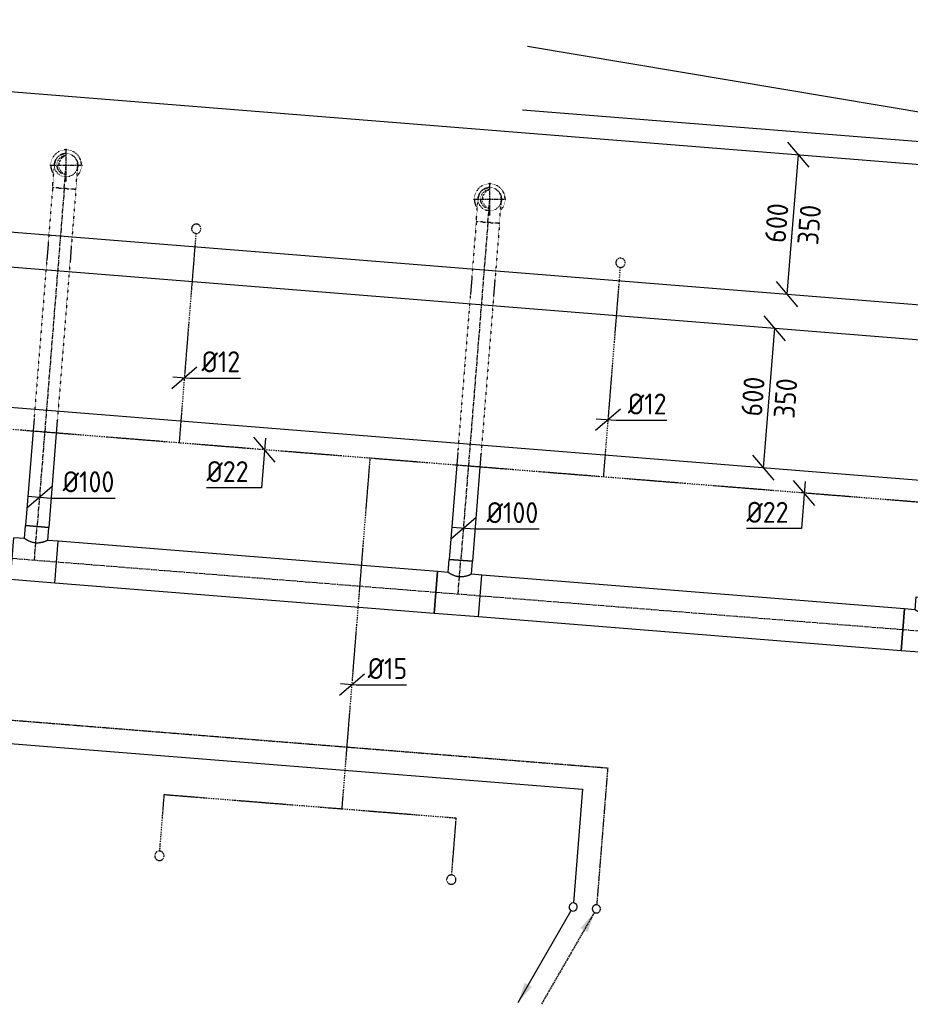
# Model space of a CAD drawing. Header units: millimetres. Extents: x -2745 to 52607, y -299 to 65129.
# Tile 38 of 40: x 12946 to 16765, y 60169 to 64392. Entities that reach past the tile are written whole.
import ezdxf

# ---------------------------------------------------------------- set-up
doc = ezdxf.new("R2010")
doc.units = ezdxf.units.MM
for name, pattern in [('2322107', [2000, 1000, 1000]), ('2322107_a', [2000, 1000, 1000]), ('2322108', [7, 5, -2]), ('2322108_a', [7, 5, -2]), ('2322109', [10, 5, -2, 1, -2]), ('CENTER2', [28.575, 19.05, -3.175, 3.175, -3.175]), ('SMALL_DASH', [1.5, 0.5, -1])]:
    doc.linetypes.add(name, pattern=pattern)
for name, color, linetype in [('WL531---', 5, '2322109'), ('WL561---_AANVOER', 1, '2322107'), ('WL561---_RETOUR', 5, '2322108'), ('WL570---_RETOUR_D', 4, 'Continuous'), ('WL570---_RETOUR_HL', 1, 'CENTER2'), ('WL570---_RETOUR_RST', 4, 'Continuous'), ('WL570---_TOEVOER_D', 3, 'Continuous'), ('WM531---', 1, 'Continuous'), ('WM570---_RETOUR', 1, 'Continuous'), ('WM570---_TOEVOER', 1, 'Continuous')]:
    doc.layers.add(name, color=color, linetype=linetype)
doc.styles.add('STABICAD-018', font='ISOCP.SHX', dxfattribs={"height": 90})
doc.styles.add('STABICAD-025', font='ISOCP.SHX', dxfattribs={"height": 125})

# ---------------------------------------------------------------- blocks, each defined once
blk = doc.blocks.new('*U868')
at = {"color": 0, "linetype": 'Continuous'}
for p, q in [((5, 300, -3125), (8591.6, 300, -3125)), ((5, -300, -3125), (8591.6, -300, -3125))]:
    blk.add_line(p, q, dxfattribs=at)
at = {"layer": 'WM570---_RETOUR', "color": 2, "style": 'STABICAD-018'}
for tag in ['CODE', 'SECTIONCODE', 'POSITIONCODE']:
    blk.add_attdef(tag, (9380, 63314, 3125), '', height=1.8, dxfattribs=at)
blk = doc.blocks.new('*U886')
at = {"color": 0, "linetype": 'Continuous'}
for p, q in [((5, 300, -3125), (8995.5, 300, -3125)), ((5, -300, -3125), (8995.5, -300, -3125))]:
    blk.add_line(p, q, dxfattribs=at)
at = {"layer": 'WM570---_RETOUR', "color": 2, "style": 'STABICAD-018'}
for tag, p in [('CODE', (9040.7, 64093.7, 3125)), ('SECTIONCODE', (13468.5, 63888.7, 3125)), ('POSITIONCODE', (14111.1, 63837.1, 3125))]:
    blk.add_attdef(tag, p, '', height=1.8, dxfattribs=at)
blk = doc.blocks.new('*U805')
at = {"color": 2, "linetype": 'SMALL_DASH'}
for p, q in [((0, 50, -2750), (244.1, 50, -2750)), ((0, -50, -2750), (0, 50, -2750)), ((314.1, 50, -2750), (994.1, 50, -2750)), ((0, -50, -2750), (244.1, -50, -2750)), ((314.1, -50, -2750), (994.1, -50, -2750))]:
    blk.add_line(p, q, dxfattribs=at)
at = {"color": 0, "linetype": 'SMALL_DASH'}
for p, q in [((244.1, 50, -2750), (243.1, 50, -2750)), ((314.1, 50, -2750), (315.1, 50, -2750)), ((994.1, 50, -2750), (993.1, 50, -2750)), ((244.1, -50, -2750), (243.1, -50, -2750)), ((314.1, -50, -2750), (315.1, -50, -2750)), ((994.1, -50, -2750), (993.1, -50, -2750))]:
    blk.add_line(p, q, dxfattribs=at)
at = {"color": 0, "linetype": 'Continuous'}
for p, q in [((244.1, 50, -2750), (314.1, 50, -2750)), ((994.1, 50, -2750), (1453.9, 50, -2750)), ((1453.9, 50, -2750), (1453.9, -50, -2750)), ((244.1, -50, -2750), (314.1, -50, -2750)), ((994.1, -50, -2750), (1453.9, -50, -2750))]:
    blk.add_line(p, q, dxfattribs=at)
at = {"layer": 'WL570---_RETOUR_HL', "linetype": 'CENTER2'}
blk.add_line((0, 0, -2750), (1453.9, 0, -2750), dxfattribs=at)
at = {"layer": 'WL570---_TOEVOER_D', "color": 2, "style": 'STABICAD-018'}
for tag in ['SECTIONCODE', 'CODE', 'POSITIONCODE']:
    blk.add_attdef(tag, (14953.8, 63522.7, 2750), '', height=1.8, dxfattribs=at)
blk = doc.blocks.new('*U804')
at = {"color": 2, "linetype": 'SMALL_DASH'}
for p, q in [((0, 50, -2750), (244, 50, -2750)), ((0, -50, -2750), (0, 50, -2750)), ((314, 50, -2750), (994, 50, -2750)), ((0, -50, -2750), (244, -50, -2750)), ((314, -50, -2750), (994, -50, -2750))]:
    blk.add_line(p, q, dxfattribs=at)
at = {"color": 0, "linetype": 'SMALL_DASH'}
for p, q in [((244, 50, -2750), (243, 50, -2750)), ((314, 50, -2750), (315, 50, -2750)), ((994, 50, -2750), (993, 50, -2750)), ((244, -50, -2750), (243, -50, -2750)), ((314, -50, -2750), (315, -50, -2750)), ((994, -50, -2750), (993, -50, -2750))]:
    blk.add_line(p, q, dxfattribs=at)
at = {"color": 0, "linetype": 'Continuous'}
for p, q in [((244, 50, -2750), (314, 50, -2750)), ((994, 50, -2750), (1454.3, 50, -2750)), ((1454.3, 50, -2750), (1454.3, -50, -2750)), ((244, -50, -2750), (314, -50, -2750)), ((994, -50, -2750), (1454.3, -50, -2750))]:
    blk.add_line(p, q, dxfattribs=at)
at = {"layer": 'WL570---_RETOUR_HL', "linetype": 'CENTER2'}
blk.add_line((0, 0, -2750), (1454.3, 0, -2750), dxfattribs=at)
at = {"layer": 'WL570---_TOEVOER_D', "color": 2, "style": 'STABICAD-018'}
for tag in ['CODE', 'SECTIONCODE', 'POSITIONCODE']:
    blk.add_attdef(tag, (13137, 63668.5, 2750), '', height=1.8, dxfattribs=at)
blk = doc.blocks.new('*U802')
at = {"color": 2, "linetype": 'SMALL_DASH'}
blk.add_arc((0, 0, -2400), 66, 314.6636, 216.1617, dxfattribs=at)
at = {"layer": 'WL570---_TOEVOER_D', "color": 2, "style": 'STABICAD-018'}
for tag, p in [('CODE', (14961.8, 63722.4, 2400)), ('SECTIONCODE', (14961.8, 63622.4, 2400)), ('MATERIALCODE', (14961.8, 63622.4, 2400)), ('POSITIONCODE', (14961.8, 63622.4, 2400)), ('FLOWPREFIX', (15184.3, 63582.4, 2400)), ('FLOW', (15206.8, 63582.4, 2400)), ('FLOWSUFFIX', (15229.3, 63582.4, 2400))]:
    blk.add_attdef(tag, p, '', height=1.8, dxfattribs=at)
at = {"layer": 'WL570---_TOEVOER_D', "color": 1, "style": 'STABICAD-018'}
blk.add_attdef('PRODUCTCODE', (14761.8, 63662.4, 2400), '', height=1.8, dxfattribs=at)
blk = doc.blocks.new('*U801')
at = {"color": 2, "linetype": 'SMALL_DASH'}
blk.add_arc((0, 0, -2400), 66, 314.6636, 216.1617, dxfattribs=at)
at = {"layer": 'WL570---_TOEVOER_D', "color": 2, "style": 'STABICAD-018'}
for tag, p in [('CODE', (13145, 63868.2, 2400)), ('SECTIONCODE', (13145, 63768.2, 2400)), ('MATERIALCODE', (13145, 63768.2, 2400)), ('POSITIONCODE', (13145, 63768.2, 2400)), ('FLOWPREFIX', (13367.5, 63728.2, 2400)), ('FLOW', (13390, 63728.2, 2400)), ('FLOWSUFFIX', (13412.5, 63728.2, 2400))]:
    blk.add_attdef(tag, p, '', height=1.8, dxfattribs=at)
at = {"layer": 'WL570---_TOEVOER_D', "color": 1, "style": 'STABICAD-018'}
blk.add_attdef('PRODUCTCODE', (12945, 63808.2, 2400), '', height=1.8, dxfattribs=at)
blk = doc.blocks.new('*U791')
at = {"color": 0, "linetype": 'Continuous'}
for p, q in [((0, 90, -2750), (1818.2, 90, -2750)), ((0, -90, -2750), (0, 90, -2750)), ((1818.2, 90, -2750), (1818.2, -90, -2750)), ((0, -90, -2750), (1818.2, -90, -2750))]:
    blk.add_line(p, q, dxfattribs=at)
at = {"layer": 'WL570---_RETOUR_HL', "linetype": 'CENTER2'}
blk.add_line((0, 0, -2750), (1818.2, 0, -2750), dxfattribs=at)
at = {"layer": 'WL570---_TOEVOER_D', "color": 2, "style": 'STABICAD-018'}
for tag in ['SECTIONCODE', 'CODE', 'POSITIONCODE']:
    blk.add_attdef(tag, (16733.3, 61775.2, 2750), '', height=1.8, dxfattribs=at)
blk = doc.blocks.new('*U809')
at = {"color": 0, "linetype": 'Continuous'}
for p, q in [((-95.3, 90, -2750), (95.3, 90, -2750)), ((-95.3, 90, -2750), (-95.3, -90, -2750)), ((95.3, 90, -2750), (95.3, -90, -2750)), ((-95.3, -90, -2750), (-50, -90, -2750)), ((-50, -90, -2750), (-50, -146.1, -2750)), ((50, -90, -2750), (95.3, -90, -2750)), ((50, -90, -2750), (50, -146.1, -2750)), ((50, -146.1, -2750), (-50, -146.1, -2750))]:
    blk.add_line(p, q, dxfattribs=at)
blk.add_spline([(-49.7, -89.9, -2750), (-49, -89.4, -2750), (-47.7, -88.7, -2750), (-45.9, -87.8, -2750), (-43.7, -86.7, -2750), (-41, -85.3, -2750), (-37.9, -83.9, -2750), (-34.4, -82.4, -2750), (-30.6, -80.8, -2750), (-26.4, -79.4, -2750), (-22, -78, -2750), (-17.4, -76.8, -2750), (-12.5, -75.9, -2750), (-7.6, -75.2, -2750), (-2.5, -74.9, -2750), (2.5, -74.9, -2750), (7.6, -75.2, -2750), (12.5, -75.9, -2750), (17.4, -76.8, -2750), (22, -78, -2750), (26.4, -79.4, -2750), (30.6, -80.8, -2750), (34.4, -82.4, -2750), (37.9, -83.9, -2750), (41, -85.3, -2750), (43.7, -86.7, -2750), (45.9, -87.8, -2750), (47.7, -88.7, -2750), (49, -89.4, -2750), (49.7, -89.9, -2750), (50, -90, -2750)], degree=3, dxfattribs=at)
at = {"layer": 'WL570---_RETOUR_HL', "linetype": 'CENTER2'}
for p, q in [((-95.3, 0, -2750), (95.3, 0, -2750)), ((0, 0, -2750), (0, -146.1, -2750))]:
    blk.add_line(p, q, dxfattribs=at)
at = {"layer": 'WL570---_TOEVOER_D', "color": 2, "style": 'STABICAD-018'}
for tag in ['SECTIONCODE', 'CODE', 'POSITIONCODE']:
    blk.add_attdef(tag, (16828.3, 61767.6, 2750), '', height=1.8, dxfattribs=at)
blk = doc.blocks.new('*U789')
at = {"color": 0, "linetype": 'Continuous'}
for p, q in [((0, 90, -2750), (1632.1, 90, -2750)), ((0, -90, -2750), (0, 90, -2750)), ((1632.1, 90, -2750), (1632.1, -90, -2750)), ((0, -90, -2750), (1632.1, -90, -2750))]:
    blk.add_line(p, q, dxfattribs=at)
at = {"layer": 'WL570---_RETOUR_HL', "linetype": 'CENTER2'}
blk.add_line((0, 0, -2750), (1632.1, 0, -2750), dxfattribs=at)
at = {"layer": 'WL570---_TOEVOER_D', "color": 2, "style": 'STABICAD-018'}
for tag in ['CODE', 'SECTIONCODE', 'POSITIONCODE']:
    blk.add_attdef(tag, (14730.9, 61935.5, 2750), '', height=1.8, dxfattribs=at)
blk = doc.blocks.new('*U808')
at = {"color": 0, "linetype": 'Continuous'}
for p, q in [((-95.3, 90, -2750), (95.3, 90, -2750)), ((-95.3, 90, -2750), (-95.3, -90, -2750)), ((95.3, 90, -2750), (95.3, -90, -2750)), ((-95.3, -90, -2750), (-50, -90, -2750)), ((-50, -90, -2750), (-50, -146.1, -2750)), ((50, -90, -2750), (95.3, -90, -2750)), ((50, -90, -2750), (50, -146.1, -2750)), ((50, -146.1, -2750), (-50, -146.1, -2750))]:
    blk.add_line(p, q, dxfattribs=at)
blk.add_spline([(-49.7, -89.9, -2750), (-49, -89.4, -2750), (-47.7, -88.7, -2750), (-45.9, -87.8, -2750), (-43.7, -86.7, -2750), (-41, -85.3, -2750), (-37.9, -83.9, -2750), (-34.4, -82.4, -2750), (-30.6, -80.8, -2750), (-26.4, -79.4, -2750), (-22, -78, -2750), (-17.4, -76.8, -2750), (-12.5, -75.9, -2750), (-7.6, -75.2, -2750), (-2.5, -74.9, -2750), (2.5, -74.9, -2750), (7.6, -75.2, -2750), (12.5, -75.9, -2750), (17.4, -76.8, -2750), (22, -78, -2750), (26.4, -79.4, -2750), (30.6, -80.8, -2750), (34.4, -82.4, -2750), (37.9, -83.9, -2750), (41, -85.3, -2750), (43.7, -86.7, -2750), (45.9, -87.8, -2750), (47.7, -88.7, -2750), (49, -89.4, -2750), (49.7, -89.9, -2750), (50, -90, -2750)], degree=3, dxfattribs=at)
at = {"layer": 'WL570---_RETOUR_HL', "linetype": 'CENTER2'}
for p, q in [((0, 0, -2750), (0, -146.1, -2750)), ((-95.3, 0, -2750), (95.3, 0, -2750))]:
    blk.add_line(p, q, dxfattribs=at)
at = {"layer": 'WL570---_TOEVOER_D', "color": 2, "style": 'STABICAD-018'}
for tag in ['CODE', 'SECTIONCODE', 'POSITIONCODE']:
    blk.add_attdef(tag, (14825.9, 61927.8, 2750), '', height=1.8, dxfattribs=at)
blk = doc.blocks.new('*U810')
at = {"color": 0, "linetype": 'Continuous'}
for p, q in [((-95.3, 90, -2750), (95.3, 90, -2750)), ((-95.3, 90, -2750), (-95.3, -90, -2750)), ((95.3, 90, -2750), (95.3, -90, -2750)), ((-95.3, -90, -2750), (-50, -90, -2750)), ((-50, -90, -2750), (-50, -146.1, -2750)), ((50, -90, -2750), (95.3, -90, -2750)), ((50, -90, -2750), (50, -146.1, -2750)), ((50, -146.1, -2750), (-50, -146.1, -2750))]:
    blk.add_line(p, q, dxfattribs=at)
blk.add_spline([(-49.7, -89.9, -2750), (-49, -89.4, -2750), (-47.7, -88.7, -2750), (-45.9, -87.8, -2750), (-43.7, -86.7, -2750), (-41, -85.3, -2750), (-37.9, -83.9, -2750), (-34.4, -82.4, -2750), (-30.6, -80.8, -2750), (-26.4, -79.4, -2750), (-22, -78, -2750), (-17.4, -76.8, -2750), (-12.5, -75.9, -2750), (-7.6, -75.2, -2750), (-2.5, -74.9, -2750), (2.5, -74.9, -2750), (7.6, -75.2, -2750), (12.5, -75.9, -2750), (17.4, -76.8, -2750), (22, -78, -2750), (26.4, -79.4, -2750), (30.6, -80.8, -2750), (34.4, -82.4, -2750), (37.9, -83.9, -2750), (41, -85.3, -2750), (43.7, -86.7, -2750), (45.9, -87.8, -2750), (47.7, -88.7, -2750), (49, -89.4, -2750), (49.7, -89.9, -2750), (50, -90, -2750)], degree=3, dxfattribs=at)
at = {"layer": 'WL570---_RETOUR_HL', "linetype": 'CENTER2'}
for p, q in [((0, 0, -2750), (0, -146.1, -2750)), ((-95.3, 0, -2750), (95.3, 0, -2750))]:
    blk.add_line(p, q, dxfattribs=at)
at = {"layer": 'WL570---_TOEVOER_D', "color": 2, "style": 'STABICAD-018'}
for tag in ['CODE', 'SECTIONCODE', 'POSITIONCODE']:
    blk.add_attdef(tag, (13009, 62073.2, 2750), '', height=1.8, dxfattribs=at)
blk = doc.blocks.new('*U783')
at = {"color": 2, "linetype": 'SMALL_DASH'}
for p, q in [((-100, 50, -2750), (-86.8, 50, -2750)), ((-100, -50, -2750), (-100, 50, -2750)), ((-86.8, 50, -2750), (-61.4, 50, -2750)), ((-61.4, 50, -2750), (-38.6, 50, -2750)), ((-38.6, 50, -2750), (-20, 50, -2750)), ((-20, 50, -2750), (-6.8, 50, -2750)), ((-6.8, 50, -2750), (0, 50, -2750)), ((-100, -50, -2750), (-86.8, -50, -2750)), ((-86.8, -50, -2750), (-61.4, -50, -2750)), ((-61.4, -50, -2750), (-38.6, -50, -2750)), ((-38.6, -50, -2750), (-20, -50, -2750)), ((-20, -50, -2750), (-6.8, -50, -2750)), ((-6.8, -50, -2750), (0, -50, -2750))]:
    blk.add_line(p, q, dxfattribs=at)
blk.add_arc((0, 0, -2750), 50, 270, 90, dxfattribs=at)
at = {"layer": 'WL570---_RETOUR_HL', "linetype": 'CENTER2'}
blk.add_line((-100, 0, -2750), (0, 0, -2750), dxfattribs=at)
at = {"layer": 'WL570---_TOEVOER_D', "color": 2, "style": 'STABICAD-018'}
for tag in ['CODE', 'SECTIONCODE', 'POSITIONCODE']:
    blk.add_attdef(tag, (13145, 63768.2, 2750), '', height=1.8, dxfattribs=at)
blk = doc.blocks.new('*U799')
at = {"layer": 'WL570---_RETOUR_HL', "linetype": 'CENTER2'}
for p, q in [((-5.6, 69.8), (5.6, -69.8)), ((69.8, 5.6), (-69.8, -5.6))]:
    blk.add_line(p, q, dxfattribs=at)
at = {"layer": 'WL570---_RETOUR_HL', "linetype": 'SMALL_DASH'}
blk.add_circle((0, 0, -2650), 50, dxfattribs=at)
at = {"layer": 'WL570---_RETOUR_HL', "linetype": 'CENTER2'}
blk.add_circle((0, 0, -2650), 0.0125, dxfattribs=at)
at = {"layer": 'WL570---_RETOUR_HL', "linetype": 'SMALL_DASH'}
for centre, radius, start, end in [((0, 0, -2650), 40, 274.5874, 94.5874), ((-9.5, -0.8, -2650), 41.1, 287.9385, 81.2362)]:
    blk.add_arc(centre, radius, start, end, dxfattribs=at)
at = {"layer": 'WL570---_TOEVOER_D', "color": 2, "style": 'STABICAD-018'}
for tag in ['CODE', 'SECTIONCODE', 'POSITIONCODE']:
    blk.add_attdef(tag, (13145, 63768.2, 2650), '', height=1.8, dxfattribs=at)
blk = doc.blocks.new('*U782')
at = {"color": 2, "linetype": 'SMALL_DASH'}
for p, q in [((-100, 50, -2750), (-86.8, 50, -2750)), ((-100, -50, -2750), (-100, 50, -2750)), ((-86.8, 50, -2750), (-61.4, 50, -2750)), ((-61.4, 50, -2750), (-38.6, 50, -2750)), ((-38.6, 50, -2750), (-20, 50, -2750)), ((-20, 50, -2750), (-6.8, 50, -2750)), ((-6.8, 50, -2750), (0, 50, -2750)), ((-100, -50, -2750), (-86.8, -50, -2750)), ((-86.8, -50, -2750), (-61.4, -50, -2750)), ((-61.4, -50, -2750), (-38.6, -50, -2750)), ((-38.6, -50, -2750), (-20, -50, -2750)), ((-20, -50, -2750), (-6.8, -50, -2750)), ((-6.8, -50, -2750), (0, -50, -2750))]:
    blk.add_line(p, q, dxfattribs=at)
blk.add_arc((0, 0, -2750), 50, 270, 90, dxfattribs=at)
at = {"layer": 'WL570---_RETOUR_HL', "linetype": 'CENTER2'}
blk.add_line((-100, 0, -2750), (0, 0, -2750), dxfattribs=at)
at = {"layer": 'WL570---_TOEVOER_D', "color": 2, "style": 'STABICAD-018'}
for tag in ['SECTIONCODE', 'CODE', 'POSITIONCODE']:
    blk.add_attdef(tag, (14961.8, 63622.4, 2750), '', height=1.8, dxfattribs=at)
blk = doc.blocks.new('*U788')
at = {"layer": 'WL570---_RETOUR_HL', "linetype": 'CENTER2'}
for p, q in [((-5.6, 69.8), (5.6, -69.8)), ((69.8, 5.6), (-69.8, -5.6))]:
    blk.add_line(p, q, dxfattribs=at)
at = {"layer": 'WL570---_RETOUR_HL', "linetype": 'SMALL_DASH'}
blk.add_circle((0, 0, -2650), 50, dxfattribs=at)
at = {"layer": 'WL570---_RETOUR_HL', "linetype": 'CENTER2'}
blk.add_circle((0, 0, -2650), 0.0125, dxfattribs=at)
at = {"layer": 'WL570---_RETOUR_HL', "linetype": 'SMALL_DASH'}
for centre, radius, start, end in [((0, 0, -2650), 40, 274.5874, 94.5874), ((-9.5, -0.8, -2650), 41.1, 287.9385, 81.2362)]:
    blk.add_arc(centre, radius, start, end, dxfattribs=at)
at = {"layer": 'WL570---_TOEVOER_D', "color": 2, "style": 'STABICAD-018'}
for tag in ['SECTIONCODE', 'CODE', 'POSITIONCODE']:
    blk.add_attdef(tag, (14961.8, 63622.4, 2650), '', height=1.8, dxfattribs=at)
blk = doc.blocks.new('*U843')
at = {"color": 0, "linetype": 'Continuous'}
for p, q in [((-53.8, -45.8, -2750), (53.8, 45.8, -2750)), ((-49.8, 4, -2750), (49.8, -4, -2750)), ((49.8, -4, -2750), (324.9, -4, -2750))]:
    blk.add_line(p, q, dxfattribs=at)
at = {"color": 0, "linetype": 'Continuous', "style": 'STABICAD-018'}
blk.add_text('%%c100', height=90, dxfattribs=at).set_placement((99.8, 21, -2750))
at = {"layer": 'WL570---_TOEVOER_D', "color": 2, "style": 'STABICAD-018'}
blk.add_attdef('CODE', (14848.7, 62211.9, 2750), '', height=1.8, dxfattribs=at)
blk = doc.blocks.new('*U842')
at = {"color": 0, "linetype": 'Continuous'}
for p, q in [((-53.8, -45.8, -2750), (53.8, 45.8, -2750)), ((-49.8, 4, -2750), (49.8, -4, -2750)), ((49.8, -4, -2750), (324.9, -4, -2750))]:
    blk.add_line(p, q, dxfattribs=at)
at = {"color": 0, "linetype": 'Continuous', "style": 'STABICAD-018'}
blk.add_text('%%c100', height=90, dxfattribs=at).set_placement((99.8, 21, -2750))
at = {"layer": 'WL570---_TOEVOER_D', "color": 2, "style": 'STABICAD-018'}
blk.add_attdef('CODE', (13030.7, 62344.3, 2750), '', height=1.8, dxfattribs=at)
blk = doc.blocks.new('*U820')
at = {"color": 0, "linetype": '2322109'}
blk.add_arc((0, 0), 20, 268.2786, 262.5467, dxfattribs=at)
at = {"layer": 'WL570---_TOEVOER_D', "color": 2, "style": 'STABICAD-018'}
for tag in ['CODE', 'CODE2', 'INDICATIONTEXT', 'LABEL', 'POSITIONCODE', 'SECTIONCODE']:
    blk.add_attdef(tag, (15522.5, 63349.7), '', height=1.2, dxfattribs=at)
at = {"layer": 'WL570---_TOEVOER_D', "color": 1, "style": 'STABICAD-018'}
blk.add_attdef('PRODUCTCODE', (15522.5, 63349.7), '', height=1.8, dxfattribs=at)
blk = doc.blocks.new('*U832')
at = {"color": 0, "linetype": '2322109'}
blk.add_arc((0, 0), 20, 268.2786, 262.5467, dxfattribs=at)
at = {"layer": 'WL570---_TOEVOER_D', "color": 2, "style": 'STABICAD-018'}
for tag in ['CODE', 'CODE2', 'SECTIONCODE', 'INDICATIONTEXT', 'POSITIONCODE', 'LABEL']:
    blk.add_attdef(tag, (13703.3, 63495.6), '', height=1.2, dxfattribs=at)
at = {"layer": 'WL570---_TOEVOER_D', "color": 1, "style": 'STABICAD-018'}
blk.add_attdef('PRODUCTCODE', (13703.3, 63495.6), '', height=1.8, dxfattribs=at)
blk = doc.blocks.new('*U846')
at = {"color": 0, "linetype": '2322109'}
blk.add_arc((0, 0), 20, 88.2786, 82.5467, dxfattribs=at)
at = {"layer": 'WL570---_TOEVOER_D', "color": 2, "style": 'STABICAD-018'}
for tag in ['CODE', 'CODE2', 'INDICATIONTEXT', 'LABEL', 'POSITIONCODE', 'SECTIONCODE']:
    blk.add_attdef(tag, (13545, 60805.9), '', height=1.2, dxfattribs=at)
at = {"layer": 'WL570---_TOEVOER_D', "color": 1, "style": 'STABICAD-018'}
blk.add_attdef('PRODUCTCODE', (13545, 60805.9), '', height=1.8, dxfattribs=at)
blk = doc.blocks.new('*U847')
at = {"color": 0, "linetype": '2322109'}
blk.add_arc((0, 0), 20, 88.2786, 82.5467, dxfattribs=at)
at = {"layer": 'WL570---_TOEVOER_D', "color": 2, "style": 'STABICAD-018'}
for tag in ['CODE', 'CODE2', 'SECTIONCODE', 'INDICATIONTEXT', 'LABEL', 'POSITIONCODE']:
    blk.add_attdef(tag, (14797, 60703.9), '', height=1.2, dxfattribs=at)
at = {"layer": 'WL570---_TOEVOER_D', "color": 1, "style": 'STABICAD-018'}
blk.add_attdef('PRODUCTCODE', (14797, 60703.9), '', height=1.8, dxfattribs=at)
blk = doc.blocks.new('*U853')
at = {"color": 0, "linetype": 'Continuous'}
for p, q in [((-53.8, -45.8), (53.8, 45.8)), ((-49.8, 4), (35.8, -2.9)), ((35.8, -2.9), (253.2, -2.9))]:
    blk.add_line(p, q, dxfattribs=at)
at = {"color": 0, "linetype": 'Continuous', "style": 'STABICAD-018'}
blk.add_text('%%c12', height=90, dxfattribs=at).set_placement((85.8, 22.1))
at = {"layer": 'WM570---_TOEVOER', "color": 2, "style": 'STABICAD-018'}
blk.add_attdef('CODE', (15468.5, 62676.9), '', height=1.2, dxfattribs=at)
blk = doc.blocks.new('*U851')
at = {"color": 0, "linetype": 'Continuous'}
for p, q in [((-53.8, -45.8), (53.8, 45.8)), ((-49.8, 4), (23.7, -1.9)), ((23.7, -1.9), (241.1, -1.9))]:
    blk.add_line(p, q, dxfattribs=at)
at = {"color": 0, "linetype": 'Continuous', "style": 'STABICAD-018'}
blk.add_text('%%c12', height=90, dxfattribs=at).set_placement((73.7, 23.1))
at = {"layer": 'WM570---_TOEVOER', "color": 2, "style": 'STABICAD-018'}
blk.add_attdef('CODE', (13652.1, 62856.9), '', height=1.2, dxfattribs=at)
blk = doc.blocks.new('*U854')
at = {"color": 0, "linetype": 'Continuous'}
for p, q in [((-53.8, -45.8), (53.8, 45.8)), ((-49.8, 4), (17.2, -1.4)), ((17.2, -1.4), (233, -1.4))]:
    blk.add_line(p, q, dxfattribs=at)
at = {"color": 0, "linetype": 'Continuous', "style": 'STABICAD-018'}
blk.add_text('%%c15', height=90, dxfattribs=at).set_placement((67.2, 23.6))
at = {"layer": 'WM570---_TOEVOER', "color": 2, "style": 'STABICAD-018'}
blk.add_attdef('CODE', (14371.3, 61540.5), '', height=1.2, dxfattribs=at)
blk = doc.blocks.new('*U848')
at = {"linetype": '2322107'}
blk.add_hatch(color=2, dxfattribs=at).paths.add_polyline_path([(-236.2, -409.2), (-207.7, -324.7), (-177.3, -342.2)], flags=0)
at = {"color": 0, "linetype": '2322107'}
blk.add_line((0, 0), (0, 0, 1), dxfattribs=at)
at = {"color": 2, "linetype": '2322107_a'}
blk.add_line((-236.2, -409.2, 1), (-8.8, -15.2, 1), dxfattribs=at)
at = {"color": 2, "linetype": '2322107'}
blk.add_arc((0, 0, 1), 17.5, 88.6885, 82.1368, dxfattribs=at)
at = {"layer": 'WM570---_TOEVOER', "color": 2, "style": 'STABICAD-018'}
for tag, p in [('SECTIONCODE', (15419.1, 60728.3, 149)), ('POSITIONCODE', (15419.1, 60728.3, 149)), ('CODE', (15419.1, 60678.3, -1)), ('FLOORCODE', (15469.1, 60578.3, -1))]:
    blk.add_attdef(tag, p, '', height=1.2, dxfattribs=at)
blk = doc.blocks.new('*U849')
at = {"linetype": '2322108'}
blk.add_hatch(color=2, dxfattribs=at).paths.add_polyline_path([(-8.8, -15.2), (-37.3, -99.7), (-67.7, -82.2)], flags=0)
at = {"color": 0, "linetype": '2322108'}
blk.add_line((0, 0), (0, 0, 1), dxfattribs=at)
at = {"color": 2, "linetype": '2322108_a'}
blk.add_line((-8.8, -15.2, 1), (-236.2, -409.2, 1), dxfattribs=at)
at = {"color": 2, "linetype": '2322108'}
blk.add_arc((0, 0, 1), 17.5, 88.6885, 82.1368, dxfattribs=at)
at = {"layer": 'WM570---_TOEVOER', "color": 2, "style": 'STABICAD-018'}
for tag, p in [('SECTIONCODE', (15319.4, 60736.3, 149)), ('POSITIONCODE', (15319.4, 60736.3, 149)), ('CODE', (15319.4, 60686.3, -1)), ('FLOORCODE', (15369.4, 60586.3, -1))]:
    blk.add_attdef(tag, p, '', height=1.2, dxfattribs=at)
blk = doc.blocks.new('*U858')
at = {"color": 0, "linetype": 'Continuous'}
for p, q in [((45.8, -53.8), (-45.8, 53.8)), ((4, 49.8), (-13.1, -163.7)), ((-13.1, -163.7), (-248.5, -163.7))]:
    blk.add_line(p, q, dxfattribs=at)
at = {"color": 0, "linetype": 'Continuous', "style": 'STABICAD-018'}
blk.add_text('%%c22', height=90, dxfattribs=at).set_placement((-248.5, -138.7))
at = {"layer": 'WM570---_RETOUR', "color": 2, "style": 'STABICAD-025'}
blk.add_attdef('CODE', (13995.6, 62547.6), '', height=1.2, dxfattribs=at)
blk = doc.blocks.new('*U859')
at = {"color": 0, "linetype": 'Continuous'}
for p, q in [((45.8, -53.8), (-45.8, 53.8)), ((4, 49.8), (-12.2, -152.4)), ((-12.2, -152.4), (-247.6, -152.4))]:
    blk.add_line(p, q, dxfattribs=at)
at = {"color": 0, "linetype": 'Continuous', "style": 'STABICAD-018'}
blk.add_text('%%c22', height=90, dxfattribs=at).set_placement((-247.6, -127.4))
at = {"layer": 'WM570---_RETOUR', "color": 2, "style": 'STABICAD-025'}
blk.add_attdef('CODE', (16310.3, 62361.8), '', height=1.2, dxfattribs=at)
blk = doc.blocks.new('*U878')
at = {"color": 0, "linetype": 'Continuous'}
for p, q in [((69.8, 245.2, -3125), (-21.8, 352.9, -3125)), ((-24, -299, -3125), (24, 299, -3125)), ((21.8, -352.9, -3125), (-69.8, -245.2, -3125))]:
    blk.add_line(p, q, dxfattribs=at)
at = {"color": 0, "linetype": 'Continuous', "style": 'STABICAD-018'}
for s, p in [('600', (-31.6, -81.5, -3125)), ('350', (108.1, -90, -3125))]:
    blk.add_text(s, height=90, rotation=85.41, dxfattribs=at).set_placement(p)
at = {"layer": 'WM570---_RETOUR', "color": 2, "style": 'STABICAD-025'}
blk.add_attdef('CODE', (16261.9, 63513.9, 3125), '', height=1.8, dxfattribs=at)
blk = doc.blocks.new('*U875')
at = {"color": 0, "linetype": 'Continuous'}
for p, q in [((69.8, 245.2, -3125), (-21.8, 352.9, -3125)), ((-24, -299, -3125), (24, 299, -3125)), ((21.8, -352.9, -3125), (-69.8, -245.2, -3125))]:
    blk.add_line(p, q, dxfattribs=at)
at = {"color": 0, "linetype": 'Continuous', "style": 'STABICAD-018'}
for s, p in [('600', (-31.6, -81.5, -3125)), ('350', (108.1, -90, -3125))]:
    blk.add_text(s, height=90, rotation=85.41, dxfattribs=at).set_placement(p)
at = {"layer": 'WM570---_RETOUR', "color": 2, "style": 'STABICAD-025'}
blk.add_attdef('CODE', (16160.1, 62769.7, 3125), '', height=1.8, dxfattribs=at)

msp = doc.modelspace()

# ---------------------------------------------------------------- linework, layer by layer
at = {"layer": 'WL531---', "linetype": '2322109'}
for p, q in [((13701.7, 63475.7), (13629.6, 62576.9)), ((15520.9, 63329.7), (15448.8, 62431)), ((17567.6, 62261), (11730.4, 62729.3)), ((14328.6, 61007.7), (14449.2, 62511.2)), ((13546.6, 60825.9), (13566.1, 61068.9)), ((13566.1, 61068.9), (14328.6, 61007.7)), ((14328.6, 61007.7), (14818.2, 60968.4)), ((14798.6, 60723.9), (14818.2, 60968.4))]:
    msp.add_line(p, q, dxfattribs=at)
at = {"layer": 'WL561---_AANVOER', "linetype": '2322107'}
for p, q in [((9633.9, 61550.8), (15360, 61091.3)), ((15360, 61091.3), (15320.8, 60603.7))]:
    msp.add_line(p, q, dxfattribs=at)
at = {"layer": 'WL561---_RETOUR', "linetype": '2322108'}
for p, q in [((9542.2, 61658.4), (15467.6, 61183)), ((15467.6, 61183), (15420.5, 60595.7))]:
    msp.add_line(p, q, dxfattribs=at)
at = {"layer": 'WM570---_RETOUR'}
for p, q in [((15124.4, 64278.9, 3050), (18279.8, 63749.9, 3050)), ((18279.8, 63749.9, 3050), (15102.4, 64004.9, 3050))]:
    msp.add_line(p, q, dxfattribs=at)

# ---------------------------------------------------------------- block references
at = {"layer": 'WL531---', "linetype": '2322109'}
for name, p in [('*U832', (13703.3, 63495.6)), ('*U820', (15522.5, 63349.7)), ('*U846', (13545, 60805.9)), ('*U847', (14797, 60703.9))]:
    msp.add_blockref(name, p, dxfattribs=at)
at = {"layer": 'WL561---_AANVOER', "linetype": '2322107'}
msp.add_blockref('*U848', (15319.4, 60586.3, -1), dxfattribs=at)
at = {"layer": 'WL561---_RETOUR', "linetype": '2322108'}
msp.add_blockref('*U849', (15419.1, 60578.3, -1), dxfattribs=at)
at = {"layer": 'WL570---_RETOUR_D', "linetype": 'Continuous'}
for name, p, rotation in [('*U799', (13145, 63768.2, 2650), 175.4126462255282), ('*U783', (13145, 63768.2, 2750), 85.41264622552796), ('*U788', (14961.8, 63622.4, 2650), 175.4126462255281), ('*U804', (13137, 63668.5, 2750), 265.412646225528), ('*U782', (14961.8, 63622.4, 2750), 85.41264622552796), ('*U868', (9380, 63314, 3125), 355.4100000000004), ('*U805', (14953.8, 63522.7, 2750), 265.412646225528), ('*U810', (13009, 62073.2, 2750), 175.4210598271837), ('*U789', (14730.9, 61935.5, 2750), 175.4252666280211), ('*U808', (14825.9, 61927.8, 2750), 175.4210598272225), ('*U791', (16733.3, 61775.2, 2750), 175.4252666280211), ('*U809', (16828.3, 61767.6, 2750), 175.4210598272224)]:
    msp.add_blockref(name, p, dxfattribs=dict(at, rotation=rotation))
at = {"layer": 'WL570---_RETOUR_RST', "linetype": 'Continuous'}
for name, p in [('*U801', (13145, 63768.2, 2400)), ('*U802', (14961.8, 63622.4, 2400))]:
    msp.add_blockref(name, p, dxfattribs=at)
at = {"layer": 'WL570---_TOEVOER_D', "linetype": 'Continuous', "rotation": 355.4100000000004}
msp.add_blockref('*U886', (9040.7, 64093.7, 3125), dxfattribs=at)
at = {"layer": 'WM531---', "linetype": 'Continuous'}
for name, p in [('*U851', (13652.1, 62856.9)), ('*U853', (15468.5, 62676.9)), ('*U858', (13995.6, 62547.6)), ('*U859', (16310.3, 62361.8)), ('*U854', (14371.3, 61540.5))]:
    msp.add_blockref(name, p, dxfattribs=at)
at = {"layer": 'WM570---_RETOUR', "linetype": 'Continuous'}
for name, p in [('*U875', (16160.1, 62769.7, 3125)), ('*U842', (13030.7, 62344.3, 2750)), ('*U843', (14848.7, 62211.9, 2750))]:
    msp.add_blockref(name, p, dxfattribs=at)
at = {"layer": 'WM570---_TOEVOER', "linetype": 'Continuous'}
msp.add_blockref('*U878', (16261.9, 63513.9, 3125), dxfattribs=at)

doc.saveas('drawing.dxf')
